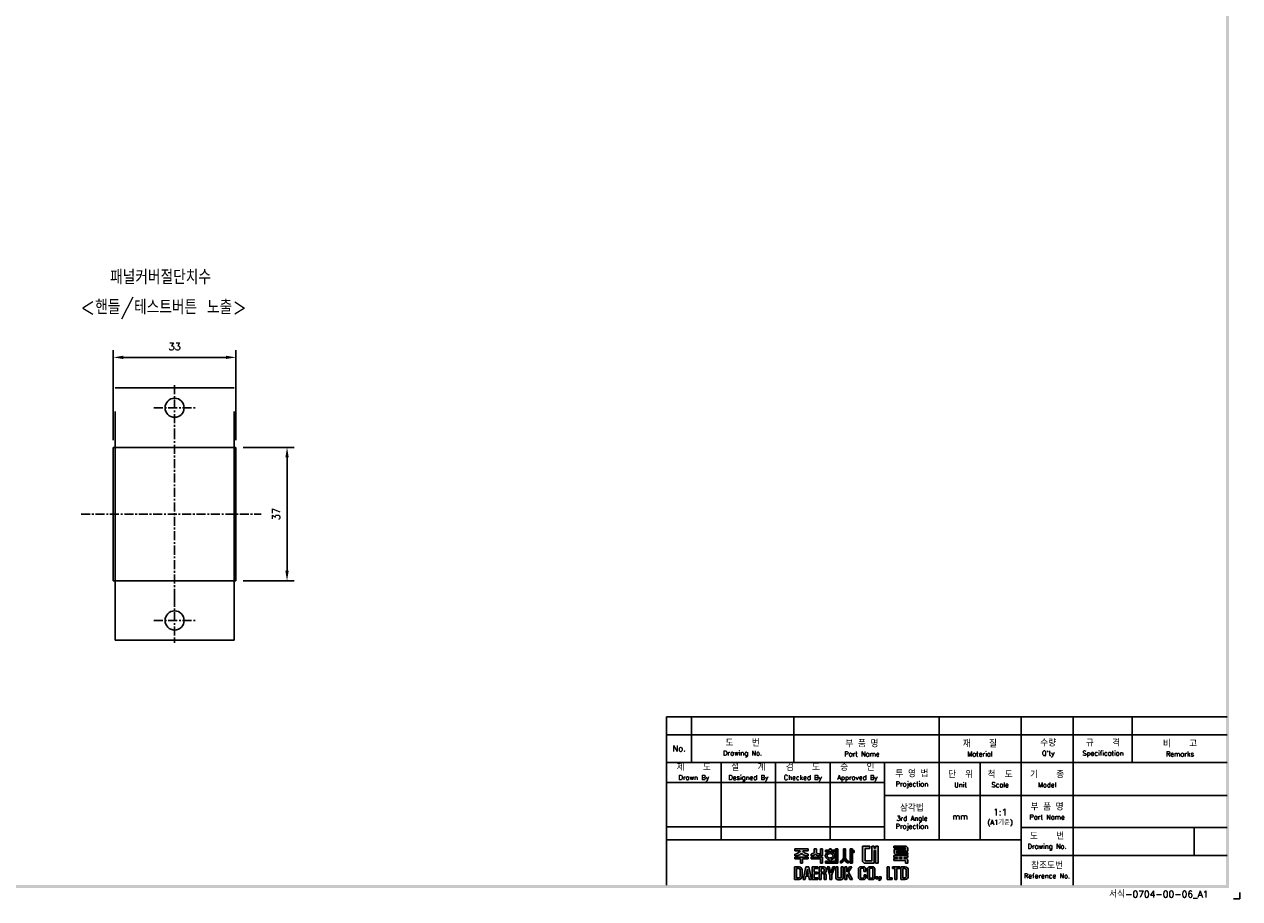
# Model space of a CAD drawing. Extents: x -417 to 860, y -1918 to 556.
# Tile 5 of 6: x 523 to 860, y 68 to 310. Entities that reach past the tile are written whole.
import ezdxf

# ---------------------------------------------------------------- set-up
doc = ezdxf.new("R2010")
doc.units = 0
doc.header["$MEASUREMENT"] = 0
doc.linetypes.add('CENTER', pattern=[2, 1.25, -0.25, 0.25, -0.25])
doc.linetypes.add('PHANTOMX2', pattern=[127, 63.5, -12.7, 12.7, -12.7, 12.7, -12.7])
for name, color, linetype in [('cen', 1, 'CENTER'), ('di', 3, 'CONTINUOUS'), ('DIM', 3, 'CONTINUOUS'), ('dimtaxt', 3, 'CONTINUOUS'), ('dwg', 7, 'CONTINUOUS'), ('ph', 6, 'PHANTOMX2')]:
    doc.layers.add(name, color=color, linetype=linetype)
doc.styles.add('KIM', font='ROMANS.shx', dxfattribs={"height": 5, "bigfont": 'GSG1.shx'})
doc.styles.get("Standard").update_dxf_attribs({"font": 'romans.shx', "height": 2, "bigfont": 'hgs.shx'})
doc.dimstyles.new('STANDARD$0', dxfattribs={"dimtxt": 5, "dimasz": 5, "dimexe": 1, "dimexo": 2, "dimgap": 2, "dimtad": 1, "dimdec": 4, "dimzin": 12, "dimdsep": 46, "dimtxsty": 'KIM', "dimcen": -1, "dimdle": 0.1, "dimadec": 0, "dimazin": 0, "dimtfac": 1, "dimtdec": 4, "dimtmove": 0, "dimatfit": 3, "dimfxl": 0, "dimtolj": 1, "dimtzin": 0, "dimarcsym": 0})

# ---------------------------------------------------------------- blocks, each defined once
blk = doc.blocks.new('도면서식 A1')
at = {"layer": 'di', "insert": (780.92, -2.61), "char_height": 2.2, "width": 38.8706, "attachment_point": 4}
blk.add_mtext('서식-0704-00-06_A1', dxfattribs=at)
blk = doc.blocks.new('대륙')
at = {"layer": 'dimtaxt'}
h = blk.add_hatch(color=256, dxfattribs=at)
edge = h.paths.add_edge_path()
edge.add_line((51.99, 12.18), (47.65, 12.18))
edge.add_line((47.65, 12.18), (47.65, 11.59))
edge.add_line((47.65, 11.59), (49.36, 11.59))
edge.add_ellipse((47.48, 11.55), major_axis=(1.89, 0.39), ratio=0.576936, start_angle=268.0794, end_angle=342.4305, ccw=False)
edge.add_line((47.64, 10.44), (47.64, 9.87))
edge.add_ellipse((47.59, 11.36), major_axis=(2.46, 0), ratio=0.608939, start_angle=-88.7913, end_angle=-24.3158)
edge.add_ellipse((52.06, 11.36), major_axis=(-2.46, 0), ratio=0.608939, start_angle=384.3158, end_angle=448.3061)
edge.add_line((51.99, 9.87), (51.99, 10.51))
edge.add_ellipse((52.11, 11.62), major_axis=(-1.91, 0.31), ratio=0.577613, start_angle=17.5125, end_angle=91.8636, ccw=False)
edge.add_line((50.24, 11.59), (51.99, 11.59))
edge.add_line((51.99, 11.59), (51.99, 12.18))
h.paths.add_polyline_path([(52, 9.48), (47.64, 9.48), (47.64, 8.87), (49.46, 8.87), (49.46, 7.49), (50.19, 7.49), (50.19, 8.88), (52, 8.88)])
edge = h.paths.add_edge_path()
edge.add_arc((55.25, 11.18), 0.45, 180, 220.7047, ccw=False)
edge.add_line((54.8, 11.18), (54.8, 12.18))
edge.add_line((54.8, 12.18), (54.06, 12.18))
edge.add_line((54.06, 12.18), (54.06, 11.18))
edge.add_arc((53.61, 11.18), 0.45, 319.2953, 360, ccw=False)
edge.add_spline(control_points=[(53.95, 10.89), (53.94, 10.88), (53.93, 10.87), (53.83, 10.76), (53.7, 10.68), (53.03, 10.51)], knot_values=[3.761053, 3.761053, 3.761053, 3.761053, 3.807132, 3.807132, 4.298097, 4.298097, 4.298097, 4.298097], degree=3, periodic=0)
edge.add_line((53.03, 10.51), (53.03, 9.85))
edge.add_spline(control_points=[(53.03, 9.85), (53.05, 9.85), (53.06, 9.85), (53.74, 9.96), (53.94, 10.08), (54.15, 10.22), (54.2, 10.3), (54.43, 10.6)], knot_values=[3.495949, 3.495949, 3.495949, 3.495949, 3.524444, 3.524444, 4.06832, 4.06832, 4.379503, 4.379503, 4.379503, 4.379503], degree=3, periodic=0)
edge.add_spline(control_points=[(54.43, 10.6), (54.65, 10.3), (54.71, 10.22), (54.92, 10.08), (55.12, 9.96), (55.75, 9.88), (55.78, 9.87), (55.8, 9.86)], knot_values=[3.495949, 3.495949, 3.495949, 3.495949, 3.807132, 3.807132, 4.351008, 4.351008, 4.402945, 4.402945, 4.402945, 4.402945], degree=3, periodic=0)
edge.add_line((55.8, 9.86), (55.8, 10.59))
edge.add_spline(control_points=[(55.8, 10.59), (55.78, 10.59), (55.76, 10.6), (55.19, 10.66), (55.03, 10.75), (54.92, 10.87), (54.91, 10.88), (54.91, 10.89)], knot_values=[3.761053, 3.761053, 3.761053, 3.761053, 3.81299, 3.81299, 4.356866, 4.356866, 4.402945, 4.402945, 4.402945, 4.402945], degree=3, periodic=0)
h.paths.add_polyline_path([(56.82, 9.48), (53.03, 9.48), (53.03, 8.87), (56.1, 8.87), (56.1, 7.49), (56.82, 7.49)])
h.paths.add_polyline_path([(56.82, 12.19), (56.1, 12.19), (56.1, 9.87), (56.82, 9.87)])
h.paths.add_polyline_path([(60.76, 11.76), (59.58, 11.76), (59.58, 12.19), (59.05, 12.19), (59.05, 11.76), (57.74, 11.76), (57.74, 11.21), (60.76, 11.21)])
edge = h.paths.add_edge_path()
edge.add_ellipse((59.26, 9.92), major_axis=(-1.56, 0), ratio=0.830145, start_angle=101.7462, end_angle=265.4383)
edge.add_line((59.38, 11.21), (59.13, 11.21))
edge.add_ellipse((59.26, 9.92), major_axis=(1.56, 0), ratio=0.830145, start_angle=94.5617, end_angle=259.6787)
edge.add_line((58.98, 8.65), (58.98, 8.2))
edge.add_line((58.98, 8.2), (59.58, 8.2))
edge.add_line((59.58, 8.2), (59.58, 8.65))
edge = h.paths.add_edge_path(flags=16)
edge.add_spline(control_points=[(60.26, 9.92), (60.26, 10.03), (60.22, 10.15), (60.06, 10.37), (59.93, 10.48), (59.59, 10.63), (59.39, 10.66), (58.99, 10.64), (58.8, 10.59), (58.5, 10.41), (58.39, 10.3), (58.27, 10.07), (58.25, 9.96), (58.28, 9.73), (58.34, 9.62), (58.54, 9.4), (58.69, 9.3), (59.06, 9.19), (59.26, 9.17), (59.65, 9.23), (59.83, 9.31), (60.09, 9.5), (60.18, 9.62), (60.25, 9.8), (60.26, 9.86), (60.26, 9.92)], knot_values=[0, 0, 0, 0, 0.543876, 0.543876, 1.087752, 1.087752, 1.631628, 1.631628, 2.175504, 2.175504, 2.71938, 2.71938, 3.263256, 3.263256, 3.807132, 3.807132, 4.351008, 4.351008, 4.894884, 4.894884, 5.43876, 5.43876, 5.982636, 5.982636, 6.283185, 6.283185, 6.283185, 6.283185], degree=3, periodic=0)
for points in [[(61.83, 12.19), (61.11, 12.19), (61.11, 8.2), (57.74, 8.2), (57.74, 7.47), (61.11, 7.47), (61.83, 7.47)], [(70.89, 12.38), (72.38, 12.38), (72.38, 13.12), (70.01, 13.12), (70.01, 8), (70.53, 7.49), (73.84, 7.49), (73.84, 11.66), (74.29, 11.66), (74.29, 7.49), (75.14, 7.49), (75.14, 13.12), (74.29, 13.12), (74.29, 12.42), (73.84, 12.42), (73.84, 13.12), (73.01, 13.12), (73.01, 8.23), (70.89, 8.23)]]:
    blk.add_hatch(color=256, dxfattribs=at).paths.add_polyline_path(points)
h = blk.add_hatch(color=256, dxfattribs=at)
edge = h.paths.add_edge_path()
edge.add_line((64.41, 12.18), (63.7, 12.18))
edge.add_line((63.7, 12.18), (63.7, 9.23))
edge.add_ellipse((62.86, 9.12), major_axis=(0.66, 0.841), ratio=0.672815, start_angle=218.7862, end_angle=304.0863, ccw=False)
edge.add_line((62.7, 8.19), (62.7, 7.51))
edge.add_ellipse((63.11, 8.54), major_axis=(0.964, 0.919), ratio=0.540942, start_angle=220.7961, end_angle=301.7505)
edge.add_ellipse((64.93, 8.53), major_axis=(-0.866, 0.919), ratio=0.569913, start_angle=58.7442, end_angle=145.288)
edge.add_line((65.35, 7.49), (65.35, 8.17))
edge.add_ellipse((65.18, 9.26), major_axis=(-0.67, 1.07), ratio=0.576723, start_angle=74.3826, end_angle=142.9847, ccw=False)
edge.add_line((64.41, 9.18), (64.41, 12.18))
h.paths.add_polyline_path([(66.65, 10.99), (67.26, 10.99), (67.26, 11.63), (66.64, 11.63), (66.64, 12.18), (65.92, 12.18), (65.92, 7.49), (66.65, 7.49)])
h = blk.add_hatch(color=256, dxfattribs=at)
h.paths.add_polyline_path([(84.17, 12.56), (84.17, 11.99), (80.38, 11.99), (80.38, 10.74), (80.81, 10.32), (84.92, 10.32), (84.92, 10.92), (81.19, 10.92), (81.19, 11.44), (84.92, 11.44), (84.92, 12.6), (84.39, 13.12), (80.36, 13.12), (80.36, 12.56)])
h.paths.add_polyline_path([(83.7, 9.41), (84.92, 9.41), (84.92, 9.97), (80.36, 9.97), (80.36, 9.41), (81.48, 9.41), (81.48, 9.04), (80.35, 9.04), (80.35, 8.42), (84.18, 8.42), (84.18, 7.49), (84.92, 7.49), (84.92, 8.64), (84.52, 9.04), (83.7, 9.04)])
h.paths.add_polyline_path([(83, 9.41), (82.23, 9.41), (82.23, 9.04), (83, 9.04)], flags=17)
h = blk.add_hatch(color=256, dxfattribs=at)
h.paths.add_polyline_path([(47.58, 6.25), (47.58, 2.12), (49.06, 2.12, 0.414214), (50.06, 3.12), (50.06, 5.25, 0.414214), (49.06, 6.25)])
h.paths.add_polyline_path([(48.9, 5.73, -0.414214), (49.4, 5.23), (49.4, 3.16, -0.414214), (48.9, 2.66), (48.23, 2.66), (48.23, 5.73)], flags=16)
h.paths.add_polyline_path([(50.42, 2.11), (51.1, 2.11), (51.31, 3.17), (52.21, 3.17), (52.42, 2.11), (53.1, 2.11), (52.25, 6.23), (51.27, 6.23)])
h.paths.add_polyline_path([(51.77, 5.49), (52.09, 3.74), (51.43, 3.74)], flags=16)
h.paths.add_polyline_path([(53.4, 2.11), (55.25, 2.11), (55.25, 2.66), (54.07, 2.66), (54.07, 3.99), (55.15, 3.99), (55.15, 4.52), (54.06, 4.52), (54.06, 5.7), (55.21, 5.7), (55.21, 6.25), (53.4, 6.25)])
h.paths.add_polyline_path([(55.67, 2.12), (56.33, 2.12), (56.33, 4.05), (56.93, 4.05, -0.414214), (57.33, 3.65), (57.33, 2.12), (58.02, 2.12), (58.02, 3.65, 0.276846), (57.45, 4.24, 0.25864), (58.02, 4.77), (58.02, 5.43, 0.414214), (57.22, 6.23), (55.67, 6.23)])
h.paths.add_polyline_path([(56.33, 5.71), (57.04, 5.71, -0.414214), (57.34, 5.41), (57.34, 4.86, -0.414214), (57.04, 4.56), (56.33, 4.56)], flags=16)
h.paths.add_polyline_path([(59.2, 3.57), (59.2, 2.11), (59.85, 2.11), (59.85, 3.58), (60.8, 6.24), (60.13, 6.24), (59.53, 4.27), (58.97, 6.24), (58.28, 6.24)])
h.paths.add_polyline_path([(61.13, 2.78, 0.414214), (61.88, 2.03), (62.85, 2.03, 0.414214), (63.6, 2.78), (63.6, 6.24), (62.93, 6.24), (62.93, 2.84, -0.414214), (62.68, 2.59), (62.07, 2.59, -0.414214), (61.82, 2.84), (61.82, 6.24), (61.13, 6.24)])
h.paths.add_polyline_path([(64.11, 2.12), (64.77, 2.12), (64.77, 3.42), (64.98, 3.87), (65.9, 2.12), (66.68, 2.12), (65.38, 4.46), (66.48, 6.23), (65.69, 6.23), (64.76, 4.66), (64.76, 6.23), (64.11, 6.23)])
h.paths.add_polyline_path([(68.62, 2.84, 0.414214), (69.42, 2.04), (70.32, 2.04, 0.414214), (71.12, 2.84), (71.12, 3.62), (70.47, 3.62), (70.47, 2.85, -0.414214), (70.17, 2.55), (69.58, 2.55, -0.414214), (69.28, 2.85), (69.28, 5.49, -0.414214), (69.58, 5.79), (70.16, 5.79, -0.414214), (70.46, 5.49), (70.46, 4.76), (71.12, 4.76), (71.12, 5.52, 0.414214), (70.32, 6.32), (69.42, 6.32, 0.414214), (68.62, 5.52)])
h.paths.add_polyline_path([(71.57, 2.84, 0.414214), (72.37, 2.04), (73.25, 2.04, 0.414214), (74.05, 2.84), (74.05, 5.52, 0.414214), (73.25, 6.32), (72.37, 6.32, 0.414214), (71.57, 5.52)])
h.paths.add_polyline_path([(72.23, 5.5, -0.414214), (72.53, 5.8), (73.09, 5.8, -0.414214), (73.39, 5.5), (73.39, 2.85, -0.414214), (73.09, 2.55), (72.53, 2.55, -0.414214), (72.23, 2.85)], flags=16)
h.paths.add_polyline_path([(74.42, 2.34), (75.05, 2.34), (75.05, 2.98), (74.42, 2.98)])
h.paths.add_polyline_path([(75.76, 2.34, -0.316213), (75.39, 2.07), (75.39, 1.77, 0.409412), (76.08, 2.47), (76.08, 2.98), (75.39, 2.98), (75.39, 2.34)])
h.paths.add_polyline_path([(78.08, 2.12), (79.79, 2.12), (79.79, 2.67), (78.75, 2.67), (78.75, 6.24), (78.08, 6.24)])
h.paths.add_polyline_path([(80.68, 2.12), (81.35, 2.12), (81.35, 5.7), (82.27, 5.7), (82.27, 6.24), (79.92, 6.24), (79.92, 5.7), (80.68, 5.7)])
h.paths.add_polyline_path([(82.59, 2.13), (84.07, 2.13, 0.414214), (85.07, 3.13), (85.07, 5.24, 0.414214), (84.07, 6.24), (82.59, 6.24)])
h.paths.add_polyline_path([(83.24, 5.73), (83.9, 5.73, -0.414214), (84.4, 5.23), (84.4, 3.15, -0.414214), (83.9, 2.65), (83.24, 2.65)], flags=16)
for p, q in [((47.65, 12.18), (51.99, 12.18)), ((47.65, 12.18), (47.65, 11.59)), ((51.99, 12.18), (51.99, 11.59)), ((54.06, 12.18), (54.8, 12.18)), ((54.06, 12.18), (54.06, 11.18)), ((54.8, 12.18), (54.8, 11.18)), ((56.82, 12.19), (56.1, 12.19)), ((56.1, 12.19), (56.1, 9.87)), ((56.82, 12.19), (56.82, 9.87)), ((59.05, 11.76), (59.05, 12.19)), ((59.05, 12.19), (59.58, 12.19)), ((59.58, 12.19), (59.58, 11.76)), ((61.11, 12.19), (61.11, 8.2)), ((61.83, 12.19), (61.11, 12.19)), ((61.83, 7.47), (61.83, 12.19)), ((63.7, 12.18), (64.41, 12.18)), ((63.7, 12.18), (63.7, 9.23)), ((64.41, 12.18), (64.41, 9.18)), ((65.92, 7.49), (65.92, 12.18)), ((65.92, 12.18), (66.64, 12.18)), ((66.64, 12.18), (66.64, 11.63)), ((70.01, 13.12), (70.01, 8)), ((70.01, 13.12), (72.38, 13.12)), ((70.89, 12.38), (70.89, 8.23)), ((70.89, 12.38), (72.38, 12.38)), ((72.38, 13.12), (72.38, 12.38)), ((73.01, 13.12), (73.01, 8.23)), ((73.01, 13.12), (73.84, 13.12)), ((73.84, 13.12), (73.84, 12.42)), ((73.84, 12.42), (74.29, 12.42)), ((74.29, 13.12), (75.14, 13.12)), ((74.29, 13.12), (74.29, 12.42)), ((75.14, 13.12), (75.14, 7.49)), ((80.36, 13.12), (84.39, 13.12)), ((80.36, 12.56), (80.36, 13.12)), ((80.36, 12.56), (84.17, 12.56)), ((84.17, 12.56), (84.17, 11.99)), ((84.92, 12.6), (84.39, 13.12)), ((84.92, 12.6), (84.92, 11.44)), ((47.64, 10.44), (47.64, 9.87)), ((47.64, 9.48), (52, 9.48)), ((47.64, 8.87), (47.64, 9.48)), ((49.46, 8.87), (47.64, 8.87)), ((47.65, 11.59), (49.36, 11.59)), ((49.46, 7.49), (49.46, 8.87)), ((50.19, 8.88), (50.19, 7.49)), ((52, 8.88), (50.19, 8.88)), ((51.99, 11.59), (50.24, 11.59)), ((51.99, 10.51), (51.99, 9.87)), ((52, 9.48), (52, 8.88)), ((53.03, 9.85), (53.03, 10.51)), ((53.03, 9.48), (56.82, 9.48)), ((53.03, 8.87), (53.03, 9.48)), ((56.1, 8.87), (53.03, 8.87)), ((55.8, 9.86), (55.8, 10.59)), ((56.82, 9.87), (56.1, 9.87)), ((56.1, 7.49), (56.1, 8.87)), ((56.82, 9.48), (56.82, 7.49)), ((57.74, 11.76), (59.05, 11.76)), ((57.74, 11.21), (57.74, 11.76)), ((60.76, 11.21), (57.74, 11.21)), ((57.74, 8.2), (61.11, 8.2)), ((57.74, 7.47), (57.74, 8.2)), ((58.98, 8.2), (58.98, 8.65)), ((59.58, 11.76), (60.76, 11.76)), ((59.58, 8.65), (59.58, 8.2)), ((60.76, 11.76), (60.76, 11.21)), ((62.7, 7.51), (62.7, 8.19)), ((65.35, 7.49), (65.35, 8.17)), ((66.64, 11.63), (67.26, 11.63)), ((66.65, 10.99), (66.65, 7.49)), ((67.26, 10.99), (66.65, 10.99)), ((67.26, 11.63), (67.26, 10.99)), ((73.01, 8.23), (70.89, 8.23)), ((73.84, 11.66), (73.84, 7.49)), ((73.84, 11.66), (74.29, 11.66)), ((74.29, 11.66), (74.29, 7.49)), ((80.35, 9.04), (81.48, 9.04)), ((80.35, 9.04), (80.35, 8.42)), ((80.35, 8.42), (84.18, 8.42)), ((80.36, 9.97), (84.92, 9.97)), ((80.36, 9.97), (80.36, 9.41)), ((80.36, 9.41), (81.48, 9.41)), ((80.38, 11.99), (84.17, 11.99)), ((80.38, 11.99), (80.38, 10.74)), ((80.81, 10.32), (80.38, 10.74)), ((80.81, 10.32), (84.92, 10.32)), ((81.19, 11.44), (84.92, 11.44)), ((81.19, 11.44), (81.19, 10.92)), ((81.19, 10.92), (84.92, 10.92)), ((81.48, 9.41), (81.48, 9.04)), ((82.23, 9.41), (83, 9.41)), ((82.23, 9.41), (82.23, 9.04)), ((82.23, 9.04), (83, 9.04)), ((83, 9.41), (83, 9.04)), ((83.7, 9.41), (84.92, 9.41)), ((83.7, 9.41), (83.7, 9.04)), ((83.7, 9.04), (84.52, 9.04)), ((84.18, 8.42), (84.18, 7.49)), ((84.92, 8.64), (84.52, 9.04)), ((84.92, 10.92), (84.92, 10.32)), ((84.92, 9.97), (84.92, 9.41)), ((84.92, 8.64), (84.92, 7.49)), ((47.58, 6.25), (47.58, 2.12)), ((47.58, 6.25), (49.06, 6.25)), ((48.23, 5.73), (48.23, 2.66)), ((48.9, 5.73), (48.23, 5.73)), ((49.4, 3.16), (49.4, 5.23)), ((50.19, 7.49), (49.46, 7.49)), ((50.06, 5.25), (50.06, 3.12)), ((51.27, 6.23), (50.42, 2.11)), ((52.25, 6.23), (51.27, 6.23)), ((51.77, 5.49), (51.43, 3.74)), ((52.09, 3.74), (51.77, 5.49)), ((53.1, 2.11), (52.25, 6.23)), ((55.21, 6.25), (53.4, 6.25)), ((53.4, 6.25), (53.4, 2.11)), ((54.06, 5.7), (55.21, 5.7)), ((54.06, 4.52), (54.06, 5.7)), ((55.15, 4.52), (54.06, 4.52)), ((55.15, 3.99), (55.15, 4.52)), ((55.21, 5.7), (55.21, 6.25)), ((55.67, 6.23), (55.67, 2.12)), ((57.22, 6.23), (55.67, 6.23)), ((56.82, 7.49), (56.1, 7.49)), ((56.33, 5.71), (56.33, 4.56)), ((57.04, 5.71), (56.33, 5.71)), ((56.33, 4.56), (57.04, 4.56)), ((56.33, 2.12), (56.33, 4.05)), ((56.33, 4.05), (56.93, 4.05)), ((57.34, 4.86), (57.34, 5.41)), ((61.11, 7.47), (57.74, 7.47)), ((58.02, 4.77), (58.02, 5.43)), ((58.97, 6.24), (58.28, 6.24)), ((58.28, 6.24), (59.2, 3.57)), ((59.53, 4.27), (58.97, 6.24)), ((60.13, 6.24), (59.53, 4.27)), ((59.85, 3.58), (60.8, 6.24)), ((60.8, 6.24), (60.13, 6.24)), ((61.11, 7.47), (61.83, 7.47)), ((61.13, 6.24), (61.13, 2.78)), ((61.82, 6.24), (61.13, 6.24)), ((61.82, 2.84), (61.82, 6.24)), ((62.93, 2.84), (62.93, 6.24)), ((62.93, 6.24), (63.6, 6.24)), ((63.6, 6.24), (63.6, 2.78)), ((64.11, 2.12), (64.11, 6.23)), ((64.11, 6.23), (64.76, 6.23)), ((64.76, 4.66), (65.69, 6.23)), ((64.76, 6.23), (64.76, 4.66)), ((66.48, 6.23), (65.38, 4.46)), ((65.38, 4.46), (66.68, 2.12)), ((65.69, 6.23), (66.48, 6.23)), ((66.65, 7.49), (65.92, 7.49)), ((68.62, 2.84), (68.62, 5.52)), ((69.28, 5.49), (69.28, 2.85)), ((70.32, 6.32), (69.42, 6.32)), ((70.16, 5.79), (69.58, 5.79)), ((70.53, 7.49), (70.01, 8)), ((70.46, 4.76), (70.46, 5.49)), ((71.12, 4.76), (70.46, 4.76)), ((73.84, 7.49), (70.53, 7.49)), ((71.12, 5.52), (71.12, 4.76)), ((71.57, 2.84), (71.57, 5.52)), ((72.23, 5.5), (72.23, 2.85)), ((73.25, 6.32), (72.37, 6.32)), ((73.09, 5.8), (72.53, 5.8)), ((73.39, 2.85), (73.39, 5.5)), ((74.05, 5.52), (74.05, 2.84)), ((75.14, 7.49), (74.29, 7.49)), ((78.08, 6.24), (78.08, 2.12)), ((78.75, 6.24), (78.08, 6.24)), ((78.75, 2.67), (78.75, 6.24)), ((82.27, 6.24), (79.92, 6.24)), ((79.92, 6.24), (79.92, 5.7)), ((79.92, 5.7), (80.68, 5.7)), ((80.68, 5.7), (80.68, 2.12)), ((81.35, 2.12), (81.35, 5.7)), ((81.35, 5.7), (82.27, 5.7)), ((82.27, 5.7), (82.27, 6.24)), ((82.59, 6.24), (82.59, 2.13)), ((84.07, 6.24), (82.59, 6.24)), ((83.24, 2.65), (83.24, 5.73)), ((83.24, 5.73), (83.9, 5.73)), ((84.92, 7.49), (84.18, 7.49)), ((84.4, 3.15), (84.4, 5.23)), ((85.07, 3.13), (85.07, 5.24)), ((47.58, 2.12), (49.06, 2.12)), ((48.23, 2.66), (48.9, 2.66)), ((50.42, 2.11), (51.1, 2.11)), ((51.1, 2.11), (51.31, 3.17)), ((51.31, 3.17), (52.21, 3.17)), ((51.43, 3.74), (52.09, 3.74)), ((52.21, 3.17), (52.42, 2.11)), ((52.42, 2.11), (53.1, 2.11)), ((53.4, 2.11), (55.25, 2.11)), ((54.07, 3.99), (55.15, 3.99)), ((54.07, 2.66), (54.07, 3.99)), ((55.25, 2.66), (54.07, 2.66)), ((55.25, 2.11), (55.25, 2.66)), ((55.67, 2.12), (56.33, 2.12)), ((57.33, 3.65), (57.33, 2.12)), ((57.33, 2.12), (58.02, 2.12)), ((58.02, 2.12), (58.02, 3.65)), ((59.2, 3.57), (59.2, 2.11)), ((59.2, 2.11), (59.85, 2.11)), ((59.85, 2.11), (59.85, 3.58)), ((62.85, 2.03), (61.88, 2.03)), ((62.68, 2.59), (62.07, 2.59)), ((64.77, 2.12), (64.11, 2.12)), ((64.98, 3.87), (64.77, 3.42)), ((64.77, 3.42), (64.77, 2.12)), ((65.9, 2.12), (64.98, 3.87)), ((66.68, 2.12), (65.9, 2.12)), ((70.32, 2.04), (69.42, 2.04)), ((70.17, 2.55), (69.58, 2.55)), ((70.47, 3.62), (70.47, 2.85)), ((71.12, 3.62), (70.47, 3.62)), ((71.12, 2.84), (71.12, 3.62)), ((73.25, 2.04), (72.37, 2.04)), ((73.09, 2.55), (72.53, 2.55)), ((74.42, 2.98), (74.42, 2.34)), ((75.05, 2.98), (74.42, 2.98)), ((75.05, 2.34), (74.42, 2.34)), ((75.05, 2.98), (75.05, 2.34)), ((75.39, 2.98), (75.39, 2.34)), ((76.08, 2.98), (75.39, 2.98)), ((75.76, 2.34), (75.39, 2.34)), ((75.39, 2.07), (75.39, 1.77)), ((76.08, 2.98), (76.08, 2.47)), ((78.08, 2.12), (79.79, 2.12)), ((79.79, 2.67), (78.75, 2.67)), ((79.79, 2.12), (79.79, 2.67)), ((80.68, 2.12), (81.35, 2.12)), ((82.59, 2.13), (84.07, 2.13)), ((83.9, 2.65), (83.24, 2.65))]:
    blk.add_line(p, q, dxfattribs=at)
for centre, radius, start, end in [((53.61, 11.18), 0.45, 319.2953, 360), ((55.25, 11.18), 0.45, 180, 220.7047), ((48.9, 5.23), 0.5, 0, 90), ((49.06, 5.25), 1, 0, 90), ((57.22, 4.85), 0.8, 270, 270), ((56.93, 3.65), 0.4, 0, 90), ((57.04, 5.41), 0.3, 0, 90), ((57.04, 4.86), 0.3, 270, 0), ((57.22, 5.43), 0.8, 0, 90), ((57.26, 5.02), 0.8, 283.6828, 341.6876), ((57.24, 3.47), 0.8, 12.921, 74.819), ((69.42, 5.52), 0.8, 90, 180), ((69.58, 5.49), 0.3, 90, 180), ((70.16, 5.49), 0.3, 0, 90), ((70.32, 5.52), 0.8, 0, 90), ((72.37, 5.52), 0.8, 90, 180), ((72.53, 5.5), 0.3, 90, 180), ((73.09, 5.5), 0.3, 0, 90), ((73.25, 5.52), 0.8, 0, 90), ((83.9, 5.23), 0.5, 0, 90), ((84.07, 5.24), 1, 0, 90), ((48.9, 3.16), 0.5, 270, 0), ((49.06, 3.12), 1, 270, 0), ((61.88, 2.78), 0.75, 180, 270), ((62.07, 2.84), 0.25, 180, 270), ((62.68, 2.84), 0.25, 270, 0), ((62.85, 2.78), 0.75, 270, 0), ((69.42, 2.84), 0.8, 180, 270), ((69.58, 2.85), 0.3, 180, 270), ((70.17, 2.85), 0.3, 270, 0), ((70.32, 2.84), 0.8, 270, 0), ((72.37, 2.84), 0.8, 180, 270), ((72.53, 2.85), 0.3, 180, 270), ((73.09, 2.85), 0.3, 270, 0), ((73.25, 2.84), 0.8, 270, 0), ((75.38, 2.47), 0.7, 270.9408, 0), ((75.38, 2.47), 0.4, 271.6466, 341.8371), ((83.9, 3.15), 0.5, 270, 0), ((84.07, 3.13), 1, 270, 0)]:
    blk.add_arc(centre, radius, start, end, dxfattribs=at)
for centre, major_axis, ratio, start_param, end_param in [((47.48, 11.55), (1.89, 0.39), 0.576936, 4.678869, 5.97654), ((47.59, 11.36), (-2.46, 0), 0.608939, 1.591893, 2.717202), ((59.26, 9.92), (1.56, 0), 0.830145, 1.650413, 4.532248), ((59.26, 9.92), (-1.56, 0), 0.830145, 1.775806, 4.632772), ((62.86, 9.12), (0.66, 0.841), 0.672815, 3.81854, 5.307307), ((63.11, 8.54), (0.964, 0.919), 0.540942, 3.853619, 5.26654)]:
    blk.add_ellipse(centre, major_axis=major_axis, ratio=ratio, start_param=start_param, end_param=end_param, dxfattribs=at)
at = {"layer": 'dimtaxt', "extrusion": (0, 0, -1)}
for centre, major_axis, ratio, start_param, end_param in [((52.06, 11.36), (-2.46, 0), 0.608939, -1.541231, -0.42439), ((52.11, 11.62), (-1.91, 0.31), 0.577613, 4.679864, 5.977535), ((64.93, 8.53), (-0.866, 0.919), 0.569913, 3.747431, 5.257905), ((65.18, 9.26), (-0.67, 1.07), 0.576723, 3.787632, 4.984965)]:
    blk.add_ellipse(centre, major_axis=major_axis, ratio=ratio, start_param=start_param, end_param=end_param, dxfattribs=at)
at = {"layer": 'dimtaxt'}
for points, knots in [([(53.95, 10.89), (53.94, 10.88), (53.93, 10.87), (53.83, 10.76), (53.7, 10.68), (53.03, 10.51)], [3.7610527, 3.7610527, 3.7610527, 3.7610527, 3.8071317, 3.8071317, 4.2980967, 4.2980967, 4.2980967, 4.2980967]), ([(54.43, 10.6), (54.2, 10.3), (54.15, 10.22), (53.94, 10.08), (53.74, 9.96), (53.06, 9.85), (53.05, 9.85), (53.03, 9.85)], [3.4959493, 3.4959493, 3.4959493, 3.4959493, 3.8071317, 3.8071317, 4.3510077, 4.3510077, 4.3795026, 4.3795026, 4.3795026, 4.3795026]), ([(54.43, 10.6), (54.65, 10.3), (54.71, 10.22), (54.92, 10.08), (55.12, 9.96), (55.75, 9.88), (55.78, 9.87), (55.8, 9.86)], [3.4959493, 3.4959493, 3.4959493, 3.4959493, 3.8071317, 3.8071317, 4.3510077, 4.3510077, 4.4029453, 4.4029453, 4.4029453, 4.4029453]), ([(54.91, 10.89), (54.91, 10.88), (54.92, 10.87), (55.03, 10.75), (55.19, 10.66), (55.76, 10.6), (55.78, 10.59), (55.8, 10.59)], [3.7610527, 3.7610527, 3.7610527, 3.7610527, 3.8071317, 3.8071317, 4.3510077, 4.3510077, 4.4029453, 4.4029453, 4.4029453, 4.4029453]), ([(60.26, 9.92), (60.26, 10.03), (60.22, 10.15), (60.06, 10.37), (59.93, 10.48), (59.59, 10.63), (59.39, 10.66), (58.99, 10.64), (58.8, 10.59), (58.5, 10.41), (58.39, 10.3), (58.27, 10.07), (58.25, 9.96), (58.28, 9.73), (58.34, 9.62), (58.54, 9.4), (58.69, 9.3), (59.06, 9.19), (59.26, 9.17), (59.65, 9.23), (59.83, 9.31), (60.09, 9.5), (60.18, 9.62), (60.25, 9.8), (60.26, 9.86), (60.26, 9.92)], [0, 0, 0, 0, 0.543876, 0.543876, 1.087752, 1.087752, 1.631628, 1.631628, 2.175504, 2.175504, 2.71938, 2.71938, 3.263256, 3.263256, 3.807132, 3.807132, 4.351008, 4.351008, 4.894884, 4.894884, 5.43876, 5.43876, 5.982636, 5.982636, 6.283185, 6.283185, 6.283185, 6.283185])]:
    blk.add_open_spline(points, degree=3, knots=knots, dxfattribs=at)
blk = doc.blocks.new('*D953')
at = {"layer": 'DIM'}
for p, q in [((583.95, 192.82), (598.11, 192.82)), ((596.11, 190.02), (596.11, 158.62)), ((583.95, 155.82), (598.11, 155.82))]:
    blk.add_line(p, q, dxfattribs=at)
for points in [[(595.64, 190.02), (596.58, 190.02), (596.11, 192.82)], [(595.64, 158.62), (596.58, 158.62), (596.11, 155.82)]]:
    blk.add_solid(points, dxfattribs=at)
at = {"layer": 'DIM', "insert": (593.11, 174.32), "char_height": 2, "attachment_point": 5, "rotation": 90}
blk.add_mtext('\\A1;37', dxfattribs=at)
blk = doc.blocks.new('*D954')
at = {"layer": 'DIM'}
for p, q in [((547.95, 194.82), (547.95, 219.79)), ((581.95, 194.82), (581.95, 219.79)), ((550.75, 217.79), (579.15, 217.79))]:
    blk.add_line(p, q, dxfattribs=at)
for points in [[(550.75, 218.26), (550.75, 217.33), (547.95, 217.79)], [(579.15, 218.26), (579.15, 217.33), (581.95, 217.79)]]:
    blk.add_solid(points, dxfattribs=at)
at = {"layer": 'DIM', "insert": (564.95, 220.79), "char_height": 2, "attachment_point": 5}
blk.add_mtext('\\A1;33', dxfattribs=at)

msp = doc.modelspace()

# ---------------------------------------------------------------- linework, layer by layer
at = {"layer": 'cen', "linetype": 'CENTER', "ltscale": 2}
for p, q in [((564.946, 210.07), (564.946, 197.563)), ((559.171, 203.779), (570.721, 203.779)), ((564.946, 197.563), (564.946, 151.108)), ((539.026, 174.317), (588.946, 174.317)), ((564.946, 151.108), (564.946, 138.601)), ((559.171, 144.817), (570.721, 144.817))]:
    msp.add_line(p, q, dxfattribs=at)
at = {"layer": 'di'}
for p in [(858.512, 67.635), (860.192, 69.315)]:
    msp.add_line(p, (860.192, 67.635), dxfattribs=at)
at = {"layer": 'dimtaxt'}
for p, q in [((856.694, 118.122), (701.294, 118.122)), ((701.294, 118.122), (701.294, 71.415)), ((708.201, 105.505), (708.201, 118.105)), ((736.574, 105.522), (736.574, 118.122)), ((776.894, 105.522), (776.894, 118.122)), ((799.574, 105.522), (799.574, 118.122)), ((814.015, 105.522), (814.015, 118.122)), ((830.429, 105.522), (830.429, 118.122)), ((856.694, 113.082), (701.294, 113.082)), ((716.414, 83.999), (716.414, 105.382)), ((731.534, 83.999), (731.534, 105.382)), ((746.654, 83.999), (746.654, 105.382)), ((761.774, 83.999), (761.774, 105.382)), ((776.894, 83.999), (776.894, 105.382)), ((788.234, 83.999), (788.234, 105.382)), ((799.574, 71.384), (799.574, 105.382)), ((814.015, 71.384), (814.015, 105.382)), ((761.774, 99.901), (701.329, 99.901)), ((856.694, 96.257), (761.774, 96.257)), ((761.774, 87.548), (701.348, 87.548)), ((856.694, 87.347), (799.574, 87.347)), ((847.615, 79.586), (847.615, 87.347)), ((799.574, 83.999), (701.294, 83.999)), ((856.694, 79.586), (799.574, 79.586))]:
    msp.add_line(p, q, dxfattribs=at)
at = {"layer": 'dwg'}
for p, q in [((547.946, 155.817), (547.946, 192.817)), ((547.946, 192.817), (581.946, 192.817)), ((581.946, 155.817), (581.946, 192.817)), ((547.946, 155.817), (581.946, 155.817)), ((856.694, 105.382), (701.294, 105.382))]:
    msp.add_line(p, q, dxfattribs=at)
for centre in [(564.946, 203.817), (564.946, 144.817)]:
    msp.add_circle(centre, 2.65, dxfattribs=at)
for points in [[(857.252, 552.735), (856.412, 551.895), (857.252, 70.575), (856.412, 71.415)], [(701.432, 105.508), (701.432, 105.256), (856.484, 105.508), (856.484, 105.256)], [(857.252, 70.575), (856.412, 71.415), (171.812, 70.575), (172.652, 71.415)]]:
    msp.add_trace(points, dxfattribs=at)
at = {"layer": 'ph'}
for p, q in [((548.446, 139.317), (548.446, 209.317)), ((548.446, 209.317), (581.446, 209.317)), ((581.446, 139.317), (581.446, 209.317)), ((548.446, 139.317), (581.446, 139.317))]:
    msp.add_line(p, q, dxfattribs=at)

# ---------------------------------------------------------------- block references
at = {"layer": 'di', "xscale": 0.84, "yscale": 0.84, "zscale": 0.84}
msp.add_blockref('대륙', (696.855, 71.206), dxfattribs=at)
at = {"layer": 'dwg', "xscale": 0.84, "yscale": 0.84, "zscale": 0.84}
msp.add_blockref('도면서식 A1', (168.032, 70.995), dxfattribs=at)

# ---------------------------------------------------------------- texts
at = {"layer": 'di'}
for s, insert, char_height, width, attachment_point in [('{\\Fromans,hgs|c129;패널커버절단치수}', (547.065, 242.071), 4, 177.9211, 1), ('{\\H1.1x;도    번\\P\\H0.72727x;Drawing No.}', (722.388, 109.33), 1.68, 28.37313, 5), ('{\\H1.1x;부 품 명\\P\\H0.72727x;Part Name}', (755.474, 109.302), 1.68, 37.8, 5), ('{\\H1.1x;재    질\\P\\H0.72727x;Material}', (788.168, 109.302), 1.68, 23.13443, 5), ("{\\H1.1x;수량\\P\\H0.72727x;Q'ty}", (807.11, 109.302), 1.68, 7.94557, 5), ('{\\H1.1x;규    격\\P\\H0.72727x;Specification}', (822.318, 109.302), 1.68, 22.68, 5), ('{\\H1.1x;비    고\\P\\H0.72727x;Remarks}', (843.655, 109.302), 1.68, 32.76, 5), ('No.', (704.817, 109.33), 1.68, 6.76881, 5), ('{\\H1.1x;제    도\\P\\H0.72727x;Drawn By}', (708.854, 102.579), 1.68, 15.12, 5), ('{\\H1.1x;설    계}\\P{\\H0.8x;Designed By}', (723.974, 102.579), 1.68, 15.12, 5), ('{\\H1.1x;검    도\\P\\H0.72727x;Checked By}', (739.094, 102.579), 1.68, 15.12, 5), ('승    인\\P{\\H0.72727x;Approved By}', (754.214, 102.579), 1.848, 15.12, 5), ('투 영 법\\P{\\H0.72727x;Projection}', (769.334, 100.757), 1.848, 15.12, 5), ('{\\H1.1x;단  위}\\P{\\H0.8x;Unit}', (782.823, 100.757), 1.68, 13.44, 5), ('{\\H1.1x;척  도\\P\\H0.72727x;Scale}', (793.777, 100.757), 1.68, 13.44, 5), ('기    종\\P{\\H0.72727x;Model}', (806.795, 100.757), 1.848, 14.44064, 5), ('{\\H1.1x;삼각법\\H0.45455x;\\P\\H1.6x;3rd Angle\\PProjection}', (769.334, 90.128), 1.68, 15.12, 5), ('부 품 명\\P{\\H0.72727x;Part Name}', (806.795, 91.802), 1.848, 14.44064, 5), ('도    번\\P{\\H0.72727x;Drawing No.}', (806.795, 83.466), 1.848, 14.44064, 5), ('참조도번\\P{\\H0.72727x;Reference No.}', (806.795, 75.5), 1.848, 14.44064, 5)]:
    msp.add_mtext(s, dxfattribs=dict(at, insert=insert, char_height=char_height, width=width, attachment_point=attachment_point))
at = {"layer": 'DIM', "insert": (538.814, 233.745), "char_height": 4, "width": 207.68749, "attachment_point": 1}
msp.add_mtext('\\pt52;<핸들/테스트버튼 노출>', dxfattribs=at)
at = {"layer": 'dimtaxt'}
msp.add_text('mm', height=1.68, dxfattribs=at).set_placement((780.538, 89.59))
at = {"layer": 'dimtaxt', "insert": (793.777, 90.128), "char_height": 1.848, "width": 13.44, "attachment_point": 5}
msp.add_mtext('1:1\\P{\\H0.72727x;(A1기준)}', dxfattribs=at)

# ---------------------------------------------------------------- dimensions: what is measured, and where the dimension line sits
at = {"layer": 'DIM'}
dim = msp.add_linear_dim(base=(581.946, 217.792), p1=(547.946, 192.817), p2=(581.946, 192.817), text='33', dimstyle='STANDARD$0', override={"dimtxt": 3, "dimasz": 2.8, "dimexe": 2, "dimdec": 2, "dimzin": 8, "dimtxsty": 'Standard', "dimcen": 0, "dimclrd": 256, "dimclre": 256, "dimclrt": 256, "dimadec": 2, "dimazin": 2, "dimtfac": 0.6, "dimtdec": 2, "dimtzin": 8, "dimlwd": 65535, "dimlwe": 65535, "dimarcsym": 1}, dxfattribs=at)
dim.commit()
dim.dimension.update_dxf_attribs({"geometry": '*D954', "text_midpoint": (564.946, 220.792)})
dim = msp.add_linear_dim(base=(596.109, 155.817), p1=(581.946, 192.817), p2=(581.946, 155.817), angle=90, text='37', dimstyle='STANDARD$0', override={"dimtxt": 3, "dimasz": 2.8, "dimexe": 2, "dimdec": 2, "dimzin": 8, "dimtxsty": 'Standard', "dimcen": 0, "dimclrd": 256, "dimclre": 256, "dimclrt": 256, "dimadec": 2, "dimazin": 2, "dimtfac": 0.6, "dimtdec": 2, "dimtzin": 8, "dimlwd": 65535, "dimlwe": 65535, "dimarcsym": 1}, dxfattribs=at)
dim.commit()
dim.dimension.update_dxf_attribs({"geometry": '*D953', "text_midpoint": (593.109, 174.317)})

doc.saveas('drawing.dxf')
